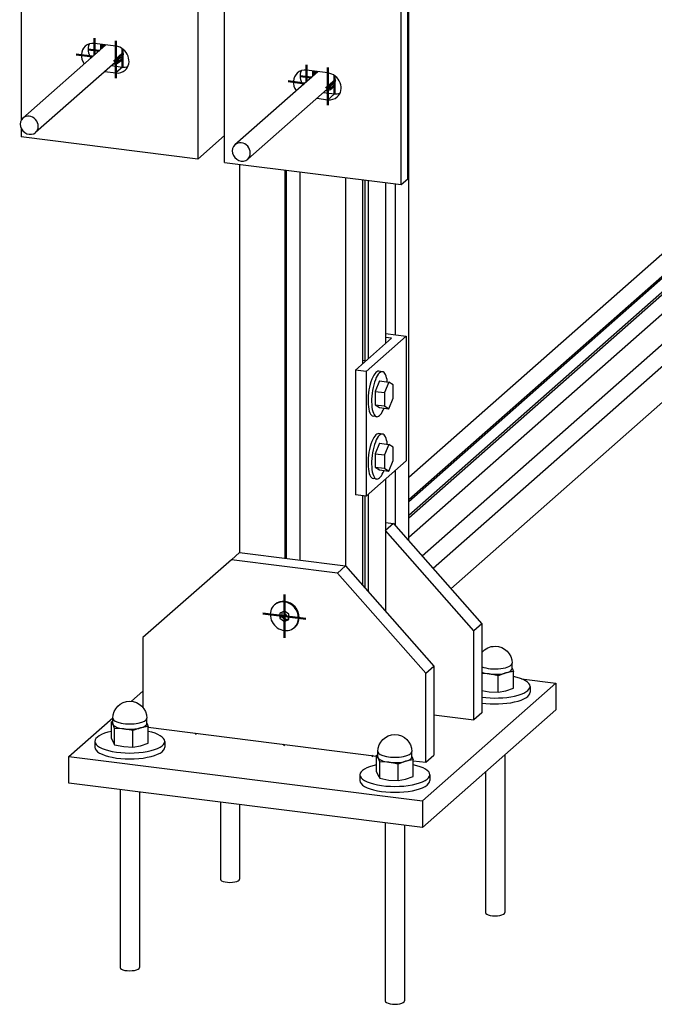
# Model space of a CAD drawing. Header units: millimetres. Extents: x 4464 to 5058, y 2900 to 3320.
# Tile 73 of 110: x 4757 to 4765, y 3208 to 3221. Entities that reach past the tile are written whole.
import ezdxf

# ---------------------------------------------------------------- set-up
doc = ezdxf.new("R2010")
doc.units = ezdxf.units.MM
doc.linetypes.add('STRICHPUNKT2', pattern=[18.5, 10, -4, 0.5, -4])
doc.layers.get('0').update_dxf_attribs({"linetype": 'CONTINUOUS'})
doc.layers.add('LE_ALL', color=7, linetype='CONTINUOUS', lineweight=50)
doc.layers.add('LE_RED', color=1, linetype='CONTINUOUS')

# ---------------------------------------------------------------- blocks, each defined once
blk = doc.blocks.new('Profiel 60x60_00033', base_point=(4761.52197289, 3245.79802056))
for p, q in [((4759.59935756, 3219.22652795), (4759.59935756, 3214.0866135)), ((4760.20153055, 3219.15066129), (4760.20153055, 3214.01074683)), ((4760.21920822, 3219.14843411), (4760.21920822, 3214.00851965)), ((4760.4003061, 3219.12561792), (4760.4003061, 3213.98570347)), ((4761.00247908, 3219.04975126), (4761.00247908, 3213.9098368)), ((4761.23007908, 3219.02107635), (4761.23007908, 3216.58612758)), ((4761.25843846, 3219.01750341), (4761.25843846, 3216.6111382)), ((4761.30520917, 3219.01161085), (4761.30520917, 3216.6523861)), ((4761.53280917, 3218.98293595), (4761.53280917, 3216.85311042)), ((4761.53280917, 3215.06177324), (4761.53280917, 3213.30849901)), ((4761.23007908, 3214.84044151), (4761.23007908, 3213.65176266)), ((4761.25843846, 3214.83686856), (4761.25843846, 3213.61960615)), ((4761.30520917, 3214.86104892), (4761.30520917, 3213.56657314))]:
    blk.add_line(p, q)
blk = doc.blocks.new('Profiel 60x60_00032')
blk.add_blockref('Profiel 60x60_00033', (4761.52197289, 3245.79802056))
blk = doc.blocks.new('Brede Strip 15x200_00036', base_point=(4762.02073575, 3210.44736296))
for p, q in [((4762.02073575, 3210.80091635), (4763.78850271, 3212.35994026)), ((4763.3326595, 3212.41737111), (4763.78850271, 3212.35994026)), ((4763.78850271, 3212.35994026), (4763.78850271, 3212.00638687)), ((4758.17071592, 3212.11956322), (4758.32402361, 3212.25476789)), ((4762.02073575, 3210.44736296), (4763.78850271, 3212.00638687)), ((4757.34366402, 3211.390172), (4762.02073575, 3210.80091635))]:
    blk.add_line(p, q)
blk.add_lwpolyline([(4762.02073575, 3210.80091635), (4762.02073575, 3210.44736296), (4757.34366402, 3211.03661861), (4757.34366402, 3211.390172), (4757.92436917, 3211.90230581)])
blk = doc.blocks.new('_00038', base_point=(4761.36412024, 3211.4003472))
at = {"layer": 'LE_ALL', "color": 1, "linetype": 'STRICHPUNKT2'}
for p, q in [((4759.02558437, 3211.69497502), (4759.01232612, 3211.68328234)), ((4760.1948523, 3211.54766111), (4760.18159405, 3211.53596843)), ((4761.36412024, 3211.4003472), (4761.35086198, 3211.38865452))]:
    blk.add_line(p, q, dxfattribs=at)
blk = doc.blocks.new('_00037')
blk.add_blockref('_00038', (4761.36412024, 3211.4003472))
blk = doc.blocks.new('Brede Strip 15x200_00035')
for name, p in [('Brede Strip 15x200_00036', (4762.02073575, 3210.44736296)), ('_00037', (0, 0))]:
    blk.add_blockref(name, p)
blk = doc.blocks.new('Carrosseriering M12 (ISO 7093 _ DIN 9021)_00043', base_point=(4757.68676886, 3211.51139303))
for p, q in [((4757.68676886, 3211.58917478), (4757.68676886, 3211.51139303)), ((4758.61176886, 3211.58917478), (4758.61176886, 3211.51139303))]:
    blk.add_line(p, q)
for centre, start_param, end_param in [((4758.14926886, 3211.58917478), 2.12405843, 3.14159265), ((4758.14926886, 3211.58917478), 6.28318531, 7.300719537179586), ((4758.14926886, 3211.58917478), 3.14159265, 6.28318531), ((4758.14926886, 3211.51139303), 3.14159265, 6.28318531)]:
    blk.add_ellipse(centre, major_axis=(0.4625, 0), ratio=0.33333333, start_param=start_param, end_param=end_param)
blk = doc.blocks.new('Carrosseriering M12 (ISO 7093 _ DIN 9021)_00042')
blk.add_blockref('Carrosseriering M12 (ISO 7093 _ DIN 9021)_00043', (4757.68676886, 3211.51139303))
blk = doc.blocks.new('Hoge dopmoer (DIN 1587)-M12_00045', base_point=(4758.37426886, 3211.83078659))
for p, q in [((4757.92722327, 3211.81276297), (4757.90624108, 3211.84670239)), ((4757.92426886, 3211.82487704), (4757.92426886, 3211.89558772)), ((4758.37426886, 3211.82487704), (4758.37426886, 3211.89558772)), ((4757.94820546, 3211.761237), (4757.92722327, 3211.81276297)), ((4757.94820546, 3211.54312129), (4757.94820546, 3211.761237)), ((4758.06971934, 3211.75472097), (4757.94820546, 3211.761237)), ((4758.19123323, 3211.73061838), (4758.06971934, 3211.75472097)), ((4758.29176493, 3211.76683504), (4758.19123323, 3211.73061838)), ((4758.19123323, 3211.51250267), (4758.19123323, 3211.73061838)), ((4757.90624108, 3211.62858668), (4757.92722327, 3211.57706071)), ((4757.92722327, 3211.57706071), (4757.94820546, 3211.54312129)), ((4757.94820546, 3211.54312129), (4758.06971934, 3211.5190187)), ((4758.06971934, 3211.5190187), (4758.19123323, 3211.51250267))]:
    blk.add_line(p, q)
blk.add_lwpolyline([(4757.92426886, 3211.89558772, -0.414213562), (4758.14926886, 3212.12058772, -0.414213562), (4758.37426886, 3211.89558772)], format="xyb")
for points in [[(4757.90624108, 3211.62858668), (4757.90624108, 3211.84670239), (4757.92426886, 3211.85435569)], [(4758.37426886, 3211.83078659), (4758.39229663, 3211.78546515), (4758.29176493, 3211.76683504)], [(4758.19123323, 3211.51250267), (4758.29176493, 3211.53113278), (4758.39229663, 3211.56734943), (4758.39229663, 3211.78546515)]]:
    blk.add_lwpolyline(points)
for centre, start_param, end_param in [((4758.14926886, 3211.89558772), 3.14159265, 6.28318531), ((4758.14926886, 3211.82487704), 3.14159265, 3.3038243), ((4758.14926886, 3211.82487704), 5.39821941, 6.28318531), ((4758.14926886, 3211.82487704), 3.3038243, 4.35102186), ((4758.14926886, 3211.82487704), 4.35102186, 5.39821941)]:
    blk.add_ellipse(centre, major_axis=(0.225, 0), ratio=0.33333333, start_param=start_param, end_param=end_param)
blk = doc.blocks.new('Hoge dopmoer (DIN 1587)-M12_00044')
blk.add_blockref('Hoge dopmoer (DIN 1587)-M12_00045', (4758.37426886, 3211.83078659))
blk = doc.blocks.new('Draadstang-M12x140_00047', base_point=(4758.27676886, 3210.91905845))
for p, q in [((4758.02176886, 3210.95118543), (4758.02176886, 3208.59575607)), ((4758.27676886, 3210.91905845), (4758.27676886, 3208.59575607))]:
    blk.add_line(p, q)
blk.add_ellipse((4758.14926886, 3208.59575607), major_axis=(0.1275, 0), ratio=0.33333333, start_param=3.14159265, end_param=6.28318531)
blk = doc.blocks.new('Draadstang-M12x140_00046')
blk.add_blockref('Draadstang-M12x140_00047', (4758.27676886, 3210.91905845))
blk = doc.blocks.new('Montage_00040')
for name in ['Hoge dopmoer (DIN 1587)-M12_00044', 'Carrosseriering M12 (ISO 7093 _ DIN 9021)_00042', 'Draadstang-M12x140_00046']:
    blk.add_blockref(name, (0, 0))
blk = doc.blocks.new('Carrosseriering M12 (ISO 7093 _ DIN 9021)_00051', base_point=(4762.80814312, 3212.09598131))
blk.add_line((4763.44539787, 3212.31650097), (4763.44539787, 3212.23871923))
for centre, start_param, end_param in [((4762.98289787, 3212.31650097), 6.28318531, 7.300719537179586), ((4762.98289787, 3212.31650097), 4.32491797, 6.28318531), ((4762.98289787, 3212.23871923), 4.32491797, 6.28318531)]:
    blk.add_ellipse(centre, major_axis=(0.4625, 0), ratio=0.33333333, start_param=start_param, end_param=end_param)
blk = doc.blocks.new('Carrosseriering M12 (ISO 7093 _ DIN 9021)_00050')
blk.add_blockref('Carrosseriering M12 (ISO 7093 _ DIN 9021)_00051', (4762.80814312, 3212.09598131))
blk = doc.blocks.new('Hoge dopmoer (DIN 1587)-M12_00053', base_point=(4763.20789787, 3212.55811279))
for p, q in [((4763.20789787, 3212.55220324), (4763.20789787, 3212.62291391)), ((4762.90334836, 3212.48204716), (4762.80814312, 3212.48849698)), ((4763.02486225, 3212.45794458), (4762.90334836, 3212.48204716)), ((4763.12539395, 3212.49416123), (4763.02486225, 3212.45794458)), ((4763.02486225, 3212.23982886), (4763.02486225, 3212.45794458)), ((4762.80814312, 3212.26388454), (4762.90334836, 3212.2463449)), ((4762.90334836, 3212.2463449), (4763.02486225, 3212.23982886))]:
    blk.add_line(p, q)
blk.add_lwpolyline([(4762.80814312, 3212.76463821, -0.226085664), (4762.98289787, 3212.84791391, -0.414213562), (4763.20789787, 3212.62291391)], format="xyb")
for points in [[(4763.02486225, 3212.23982886), (4763.12539395, 3212.25845897), (4763.22592565, 3212.29467563), (4763.22592565, 3212.51279134)], [(4763.20789787, 3212.55811279), (4763.22592565, 3212.51279134), (4763.12539395, 3212.49416123)]]:
    blk.add_lwpolyline(points)
for centre, start_param, end_param in [((4762.98289787, 3212.62291391), 3.82299877, 6.28318531), ((4762.98289787, 3212.55220324), 3.82299877, 4.35102186), ((4762.98289787, 3212.55220324), 4.35102186, 5.39821941), ((4762.98289787, 3212.55220324), 5.39821941, 6.28318531)]:
    blk.add_ellipse(centre, major_axis=(0.225, 0), ratio=0.33333333, start_param=start_param, end_param=end_param)
blk = doc.blocks.new('Hoge dopmoer (DIN 1587)-M12_00052')
blk.add_blockref('Hoge dopmoer (DIN 1587)-M12_00053', (4763.20789787, 3212.55811279))
blk = doc.blocks.new('Draadstang-M12x140_00055', base_point=(4763.11039787, 3211.40835462))
for p, q in [((4763.11039787, 3211.40835462), (4763.11039787, 3209.32308227)), ((4762.85539787, 3211.18346576), (4762.85539787, 3209.32308227))]:
    blk.add_line(p, q)
blk.add_ellipse((4762.98289787, 3209.32308227), major_axis=(0.1275, 0), ratio=0.33333333, start_param=3.14159265, end_param=6.28318531)
blk = doc.blocks.new('Draadstang-M12x140_00054')
blk.add_blockref('Draadstang-M12x140_00055', (4763.11039787, 3211.40835462))
blk = doc.blocks.new('Montage_00048')
for name in ['Hoge dopmoer (DIN 1587)-M12_00052', 'Carrosseriering M12 (ISO 7093 _ DIN 9021)_00050', 'Draadstang-M12x140_00054']:
    blk.add_blockref(name, (0, 0))
blk = doc.blocks.new('Draadstang-M12x140_00059', base_point=(4759.60259407, 3210.75202018))
for p, q in [((4759.34759407, 3210.78414716), (4759.34759407, 3209.76502401)), ((4759.60259407, 3210.75202018), (4759.60259407, 3209.76502401))]:
    blk.add_line(p, q)
blk.add_ellipse((4759.47509407, 3209.76502401), major_axis=(0.1275, 0), ratio=0.33333333, start_param=3.14159265, end_param=6.28318531)
blk = doc.blocks.new('Draadstang-M12x140_00058')
blk.add_blockref('Draadstang-M12x140_00059', (4759.60259407, 3210.75202018))
blk = doc.blocks.new('Montage_00056')
blk.add_blockref('Draadstang-M12x140_00058', (0, 0))
blk = doc.blocks.new('Carrosseriering M12 (ISO 7093 _ DIN 9021)_00063', base_point=(4761.19457266, 3211.0694513))
for p, q in [((4761.19457266, 3211.14723304), (4761.19457266, 3211.0694513)), ((4762.11957266, 3211.14723304), (4762.11957266, 3211.0694513))]:
    blk.add_line(p, q)
for centre, start_param, end_param in [((4761.65707266, 3211.14723304), 2.12405843, 3.14159265), ((4761.65707266, 3211.14723304), 6.28318531, 7.300719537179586), ((4761.65707266, 3211.14723304), 3.14159265, 6.28318531), ((4761.65707266, 3211.0694513), 3.14159265, 6.28318531)]:
    blk.add_ellipse(centre, major_axis=(0.4625, 0), ratio=0.33333333, start_param=start_param, end_param=end_param)
blk = doc.blocks.new('Carrosseriering M12 (ISO 7093 _ DIN 9021)_00062')
blk.add_blockref('Carrosseriering M12 (ISO 7093 _ DIN 9021)_00063', (4761.19457266, 3211.0694513))
blk = doc.blocks.new('Hoge dopmoer (DIN 1587)-M12_00065', base_point=(4761.88207266, 3211.38884485))
for p, q in [((4761.43207266, 3211.3829353), (4761.43207266, 3211.45364598)), ((4761.88207266, 3211.3829353), (4761.88207266, 3211.45364598)), ((4761.43502707, 3211.37082123), (4761.41404488, 3211.40476065)), ((4761.45600926, 3211.31929526), (4761.43502707, 3211.37082123)), ((4761.45600926, 3211.10117955), (4761.45600926, 3211.31929526)), ((4761.57752314, 3211.31277923), (4761.45600926, 3211.31929526)), ((4761.69903703, 3211.28867664), (4761.57752314, 3211.31277923)), ((4761.79956873, 3211.3248933), (4761.69903703, 3211.28867664)), ((4761.41404488, 3211.18664494), (4761.43502707, 3211.13511897)), ((4761.69903703, 3211.07056093), (4761.69903703, 3211.28867664)), ((4761.43502707, 3211.13511897), (4761.45600926, 3211.10117955)), ((4761.45600926, 3211.10117955), (4761.57752314, 3211.07707697)), ((4761.57752314, 3211.07707697), (4761.69903703, 3211.07056093))]:
    blk.add_line(p, q)
blk.add_lwpolyline([(4761.43207266, 3211.45364598, -0.414213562), (4761.65707266, 3211.67864598, -0.414213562), (4761.88207266, 3211.45364598)], format="xyb")
for points in [[(4761.41404488, 3211.18664494), (4761.41404488, 3211.40476065), (4761.43207266, 3211.41241395)], [(4761.69903703, 3211.07056093), (4761.79956873, 3211.08919104), (4761.90010043, 3211.12540769), (4761.90010043, 3211.34352341)], [(4761.88207266, 3211.38884485), (4761.90010043, 3211.34352341), (4761.79956873, 3211.3248933)]]:
    blk.add_lwpolyline(points)
for centre, start_param, end_param in [((4761.65707266, 3211.45364598), 3.14159265, 6.28318531), ((4761.65707266, 3211.3829353), 3.14159265, 3.3038243), ((4761.65707266, 3211.3829353), 3.3038243, 4.35102186), ((4761.65707266, 3211.3829353), 4.35102186, 5.39821941), ((4761.65707266, 3211.3829353), 5.39821941, 6.28318531)]:
    blk.add_ellipse(centre, major_axis=(0.225, 0), ratio=0.33333333, start_param=start_param, end_param=end_param)
blk = doc.blocks.new('Hoge dopmoer (DIN 1587)-M12_00064')
blk.add_blockref('Hoge dopmoer (DIN 1587)-M12_00065', (4761.88207266, 3211.38884485))
blk = doc.blocks.new('Draadstang-M12x140_00067', base_point=(4761.78457266, 3210.47711671))
for p, q in [((4761.52957266, 3210.50924369), (4761.52957266, 3208.15381433)), ((4761.78457266, 3210.47711671), (4761.78457266, 3208.15381433))]:
    blk.add_line(p, q)
blk.add_ellipse((4761.65707266, 3208.15381433), major_axis=(0.1275, 0), ratio=0.33333333, start_param=3.14159265, end_param=6.28318531)
blk = doc.blocks.new('Draadstang-M12x140_00066')
blk.add_blockref('Draadstang-M12x140_00067', (4761.78457266, 3210.47711671))
blk = doc.blocks.new('Montage_00060')
for name in ['Hoge dopmoer (DIN 1587)-M12_00064', 'Carrosseriering M12 (ISO 7093 _ DIN 9021)_00062', 'Draadstang-M12x140_00066']:
    blk.add_blockref(name, (0, 0))
blk = doc.blocks.new('Montage voetplaat_00039')
for name in ['Montage_00048', 'Montage_00040', 'Montage_00060', 'Montage_00056']:
    blk.add_blockref(name, (0, 0))
blk = doc.blocks.new('Voetplaat + montage_00034')
for name in ['Montage voetplaat_00039', 'Brede Strip 15x200_00035']:
    blk.add_blockref(name, (0, 0))
blk = doc.blocks.new('Plaatwerk D_ 12_00079', base_point=(4762.17174701, 3211.94002277))
for p, q in [((4761.63887519, 3214.47108541), (4761.53280917, 3214.37754397)), ((4762.80814312, 3213.14526019), (4762.7020771, 3213.05171876))]:
    blk.add_line(p, q)
for points in [[(4761.53280917, 3214.48444847), (4761.63887519, 3214.47108541), (4762.80814312, 3213.14526019), (4762.80814312, 3211.96674889), (4762.7020771, 3211.87320746)], [(4762.17174701, 3211.94002277), (4762.7020771, 3211.87320746), (4762.7020771, 3213.05171876), (4761.53280917, 3214.37754397)]]:
    blk.add_lwpolyline(points)
blk = doc.blocks.new('Plaatwerk D_ 12_00078')
blk.add_blockref('Plaatwerk D_ 12_00079', (4762.17174701, 3211.94002277))
blk = doc.blocks.new('Plaatwerk D_ 12_00081', base_point=(4760.0439618, 3213.41581114))
for p, q in [((4759.49329154, 3213.99307206), (4759.59935756, 3214.0866135)), ((4759.59935756, 3214.0866135), (4761.00247908, 3213.9098368)), ((4760.89641306, 3213.81629537), (4761.00247908, 3213.9098368)), ((4761.00247908, 3213.9098368), (4762.17174701, 3212.58401159)), ((4762.065681, 3212.49047015), (4762.17174701, 3212.58401159)), ((4762.17174701, 3212.58401159), (4762.17174701, 3211.40550028)), ((4758.39229663, 3211.77476178), (4761.41404488, 3211.39405728)), ((4761.90010043, 3211.33282004), (4762.065681, 3211.31195885)), ((4762.065681, 3211.31195885), (4762.17174701, 3211.40550028))]:
    blk.add_line(p, q)
blk.add_lwpolyline([(4762.065681, 3211.31195885), (4762.065681, 3212.49047015), (4760.89641306, 3213.81629537), (4759.49329154, 3213.99307206), (4758.32402361, 3212.96187467), (4758.32402361, 3212.03731202)])
blk.add_ellipse((4760.1948523, 3213.24471738), major_axis=(0.1508905, -0.17109375), ratio=0.8819171, start_param=0, end_param=6.28318531)
blk = doc.blocks.new('_00083', base_point=(4760.1683358, 3213.22133203))
at = {"layer": 'LE_ALL', "color": 1, "linetype": 'STRICHPUNKT2'}
for p, q in [((4760.1948523, 3213.24471738), (4760.1948523, 3213.53050638)), ((4760.1948523, 3213.24471738), (4759.91130483, 3213.28044101)), ((4760.1683358, 3213.22133203), (4760.22136881, 3213.26810274)), ((4760.1948523, 3213.24471738), (4760.1948523, 3212.95892839)), ((4760.1948523, 3213.24471738), (4760.47839978, 3213.20899376))]:
    blk.add_line(p, q, dxfattribs=at)
blk = doc.blocks.new('_00082')
blk.add_blockref('_00083', (4760.1683358, 3213.22133203))
blk = doc.blocks.new('Plaatwerk D_ 12_00080')
for name, p in [('Plaatwerk D_ 12_00081', (4760.0439618, 3213.41581114)), ('_00082', (0, 0))]:
    blk.add_blockref(name, p)
blk = doc.blocks.new('Verzonken kopbout (DIN 7991_ISO 10642)-M8x20_00103', base_point=(4760.13638891, 3213.28610377))
for p, q in [((4760.07105002, 3213.4022007), (4760.06256474, 3213.39471739)), ((4760.22136881, 3213.20006136), (4760.1948523, 3213.176676)), ((4760.33562515, 3213.1022007), (4760.32713987, 3213.09471739))]:
    blk.add_line(p, q)
blk.add_lwpolyline([(4760.13638891, 3213.28610377), (4760.13638891, 3213.21806239), (4760.1948523, 3213.176676), (4760.2533157, 3213.203331), (4760.2533157, 3213.27137238), (4760.1948523, 3213.31275877)], close=True)
for points in [[(4760.16290541, 3213.29819334), (4760.16290541, 3213.24144775), (4760.13638891, 3213.21806239)], [(4760.16290541, 3213.24144775), (4760.22136881, 3213.20006136), (4760.2533157, 3213.21462679)]]:
    blk.add_lwpolyline(points)
for centre, start_param, end_param in [((4760.1948523, 3213.24471739), 3.14159265, 6.28318531), ((4760.1948523, 3213.24471739), 6.28318531, 9.424777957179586), ((4760.20333758, 3213.2522007), 0, 3.14159265)]:
    blk.add_ellipse(centre, major_axis=(0.13228757, -0.15), ratio=0.8819171, start_param=start_param, end_param=end_param)
blk = doc.blocks.new('Verzonken kopbout (DIN 7991_ISO 10642)-M8x20_00102')
blk.add_blockref('Verzonken kopbout (DIN 7991_ISO 10642)-M8x20_00103', (4760.13638891, 3213.28610377))
blk = doc.blocks.new('Montage baluster_00101')
blk.add_blockref('Verzonken kopbout (DIN 7991_ISO 10642)-M8x20_00102', (0, 0))
blk = doc.blocks.new('Schoren + montage_00077')
for name in ['Plaatwerk D_ 12_00078', 'Plaatwerk D_ 12_00080', 'Montage baluster_00101']:
    blk.add_blockref(name, (0, 0))
blk = doc.blocks.new('Hoeklijn 60x60x6_00145', base_point=(4761.27537213, 3216.48465094))
for p, q in [((4761.53280917, 3216.98673941), (4761.80570222, 3216.95235812)), ((4761.80570222, 3216.95235812), (4761.80570222, 3215.30244229)), ((4761.27537213, 3216.48465094), (4761.27537213, 3214.83473512)), ((4761.80570222, 3215.30244229), (4761.27537213, 3214.83473512)), ((4761.27537213, 3214.83473512), (4761.13505998, 3214.85241279))]:
    blk.add_line(p, q)
for points in [[(4761.80570222, 3216.95235812), (4761.27537213, 3216.48465094), (4761.13505998, 3216.50232861), (4761.13505998, 3214.85241279)], [(4761.13505998, 3216.50232861), (4761.61235706, 3216.92326507), (4761.53280917, 3216.93328716)]]:
    blk.add_lwpolyline(points)
blk = doc.blocks.new('Hoeklijn 60x60x6_00144')
blk.add_blockref('Hoeklijn 60x60x6_00145', (4761.27537213, 3216.48465094))
blk = doc.blocks.new('Carrosseriering M8 (ISO 7093 _ DIN 9021)_00148', base_point=(4761.44545628, 3215.66178932))
for p, q in [((4761.49222699, 3215.65589677), (4761.44545628, 3215.66178932)), ((4761.41722699, 3215.06060272), (4761.37045628, 3215.06649528))]:
    blk.add_line(p, q)
for centre, start_param, end_param in [((4761.40795628, 3215.3641423), 3.14159265, 6.283185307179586), ((4761.45472699, 3215.35824974), 3.14159265, 6.28318531), ((4761.45472699, 3215.35824974), 2.19575884, 3.14159265), ((4761.45472699, 3215.35824974), 0, 0.94583382)]:
    blk.add_ellipse(centre, major_axis=(-0.03749999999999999, -0.29764702), ratio=0.33333333, start_param=start_param, end_param=end_param)
blk = doc.blocks.new('Carrosseriering M8 (ISO 7093 _ DIN 9021)_00147')
blk.add_blockref('Carrosseriering M8 (ISO 7093 _ DIN 9021)_00148', (4761.44545628, 3215.66178932))
blk = doc.blocks.new('Zeskant tapbout-M8x18 (DIN 933)_00150', base_point=(4761.39727457, 3215.39603526))
for p, q in [((4761.45472699, 3215.53515734), (4761.5786694, 3215.51954206)), ((4761.5786694, 3215.51954206), (4761.52121697, 3215.38041999)), ((4761.39727457, 3215.39603526), (4761.52121697, 3215.38041999)), ((4761.39727457, 3215.21912767), (4761.45472699, 3215.18134215)), ((4761.45472699, 3215.18134215), (4761.5786694, 3215.16572688))]:
    blk.add_line(p, q)
for points in [[(4761.45472699, 3215.53515734), (4761.39727457, 3215.39603526), (4761.39727457, 3215.21912767), (4761.52121697, 3215.2035124)], [(4761.5786694, 3215.16572688), (4761.63612182, 3215.30484895), (4761.63612182, 3215.48175654), (4761.5786694, 3215.51954206)], [(4761.52121697, 3215.38041999), (4761.52121697, 3215.2035124), (4761.5786694, 3215.16572688)]]:
    blk.add_lwpolyline(points)
blk = doc.blocks.new('Zeskant tapbout-M8x18 (DIN 933)_00149')
blk.add_blockref('Zeskant tapbout-M8x18 (DIN 933)_00150', (4761.39727457, 3215.39603526))
blk = doc.blocks.new('Montage baluster_00146')
for name in ['Carrosseriering M8 (ISO 7093 _ DIN 9021)_00147', 'Zeskant tapbout-M8x18 (DIN 933)_00149']:
    blk.add_blockref(name, (0, 0))
blk = doc.blocks.new('1011 Moerblok M8_00153', base_point=(4761.23007908, 3216.63187933))
blk.add_line((4761.23007908, 3216.63187933), (4761.25843846, 3216.62830639))
blk = doc.blocks.new('1011 Moerblok M8_00152')
blk.add_blockref('1011 Moerblok M8_00153', (4761.23007908, 3216.63187933))
blk = doc.blocks.new('Carrosseriering M8 (ISO 7093 _ DIN 9021)_00155', base_point=(4761.44545628, 3216.48674723))
for p, q in [((4761.492227, 3216.48085468), (4761.44545628, 3216.48674723)), ((4761.417227, 3215.88556063), (4761.37045628, 3215.89145319))]:
    blk.add_line(p, q)
for centre, start_param, end_param in [((4761.40795628, 3216.18910021), 3.14159265, 6.28318531), ((4761.454727, 3216.18320766), 3.14159265, 6.283185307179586), ((4761.454727, 3216.18320766), 2.19575884, 3.14159265), ((4761.454727, 3216.18320766), 0, 0.94583382)]:
    blk.add_ellipse(centre, major_axis=(-0.03749999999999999, -0.29764702), ratio=0.33333333, start_param=start_param, end_param=end_param)
blk = doc.blocks.new('Carrosseriering M8 (ISO 7093 _ DIN 9021)_00154')
blk.add_blockref('Carrosseriering M8 (ISO 7093 _ DIN 9021)_00155', (4761.44545628, 3216.48674723))
blk = doc.blocks.new('Zeskant tapbout-M8x18 (DIN 933)_00157', base_point=(4761.39727457, 3216.22099317))
for p, q in [((4761.454727, 3216.36011525), (4761.5786694, 3216.34449997)), ((4761.5786694, 3216.34449997), (4761.52121697, 3216.2053779)), ((4761.39727457, 3216.22099317), (4761.52121697, 3216.2053779)), ((4761.39727457, 3216.04408558), (4761.454727, 3216.00630006)), ((4761.454727, 3216.00630006), (4761.5786694, 3215.99068479))]:
    blk.add_line(p, q)
for points in [[(4761.454727, 3216.36011525), (4761.39727457, 3216.22099317), (4761.39727457, 3216.04408558), (4761.52121697, 3216.02847031)], [(4761.5786694, 3215.99068479), (4761.63612182, 3216.12980686), (4761.63612182, 3216.30671445), (4761.5786694, 3216.34449997)], [(4761.52121697, 3216.2053779), (4761.52121697, 3216.02847031), (4761.5786694, 3215.99068479)]]:
    blk.add_lwpolyline(points)
blk = doc.blocks.new('Zeskant tapbout-M8x18 (DIN 933)_00156')
blk.add_blockref('Zeskant tapbout-M8x18 (DIN 933)_00157', (4761.39727457, 3216.22099317))
blk = doc.blocks.new('Montage baluster_00151')
for name in ['1011 Moerblok M8_00152', 'Carrosseriering M8 (ISO 7093 _ DIN 9021)_00154', 'Zeskant tapbout-M8x18 (DIN 933)_00156']:
    blk.add_blockref(name, (0, 0))
blk = doc.blocks.new('Bevestigingshoeklijn_00142')
for name in ['Hoeklijn 60x60x6_00144', 'Montage baluster_00151', 'Montage baluster_00146']:
    blk.add_blockref(name, (0, 0))
blk = doc.blocks.new('Losse delen_00116')
blk.add_blockref('Bevestigingshoeklijn_00142', (0, 0))
blk = doc.blocks.new('Eind koker_00031')
for name in ['Profiel 60x60_00032', 'Losse delen_00116', 'Schoren + montage_00077', 'Voetplaat + montage_00034']:
    blk.add_blockref(name, (0, 0))
blk = doc.blocks.new('PV-SCHERM PROFIEL 60X37_00471', base_point=(4773.42104135, 3223.32991357))
blk.add_line((4773.42104135, 3223.32991357), (4762.39889984, 3213.60929845))
for points in [[(4772.54462084, 3223.98280833), (4772.5095428, 3223.98722774), (4761.84216777, 3214.57948725)], [(4772.80168746, 3223.95042098), (4772.54462084, 3223.98280833), (4761.84216777, 3214.54413191)], [(4772.95194766, 3223.68224417), (4772.80168746, 3223.95042098), (4761.84216778, 3214.28503313)], [(4773.24426464, 3223.6454157), (4772.95194766, 3223.68224417), (4762.01888776, 3214.04019165)], [(4773.42104135, 3223.32991357), (4773.24426464, 3223.6454157), (4762.16504625, 3213.8744635)]]:
    blk.add_lwpolyline(points)
blk = doc.blocks.new('PV-SCHERM PROFIEL 60X37_00470')
blk.add_blockref('PV-SCHERM PROFIEL 60X37_00471', (4773.42104135, 3223.32991357))
blk = doc.blocks.new('PV-SCHERM PROFIEL 60X37_00475', base_point=(4761.06321713, 3245.90295881))
for p, q in [((4761.84216778, 3214.24057328), (4761.84216732, 3229.14842552)), ((4761.66539099, 3216.97003567), (4761.66539093, 3218.96623221)), ((4761.66539107, 3214.44101922), (4761.66539105, 3215.17869947))]:
    blk.add_line(p, q)
blk = doc.blocks.new('PV-SCHERM PROFIEL 60X37_00474')
blk.add_blockref('PV-SCHERM PROFIEL 60X37_00475', (4761.06321713, 3245.90295881))
blk = doc.blocks.new('GLASLAT T.B.V. PV-SCHERM_00482', base_point=(4761.84216776, 3214.79179296))
for p, q in [((4761.84216776, 3214.76350869), (4772.29448283, 3223.98158412)), ((4772.25940479, 3223.9506482), (4772.2594048, 3223.76662676))]:
    blk.add_line(p, q)
for points in [[(4761.84216775, 3215.08642077), (4772.00216585, 3224.04669686), (4772.29448283, 3224.00986839)], [(4761.84216776, 3214.79179296), (4772.29448283, 3224.00986839), (4772.29448283, 3223.98158412)]]:
    blk.add_lwpolyline(points)
blk = doc.blocks.new('GLASLAT T.B.V. PV-SCHERM_00481')
blk.add_blockref('GLASLAT T.B.V. PV-SCHERM_00482', (4761.84216776, 3214.79179296))
blk = doc.blocks.new('Glaslatten_00478')
blk.add_blockref('GLASLAT T.B.V. PV-SCHERM_00481', (0, 0))
blk = doc.blocks.new('Profielen_00469')
for name in ['Glaslatten_00478', 'PV-SCHERM PROFIEL 60X37_00474', 'PV-SCHERM PROFIEL 60X37_00470']:
    blk.add_blockref(name, (0, 0))
blk = doc.blocks.new('Privacyscherm 60-37_00427')
blk.add_blockref('Profielen_00469', (0, 0))
blk = doc.blocks.new('Hoeklijn 200x100x10_01759', base_point=(4760.62317628, 3220.09927352))
for p, q in [((4761.16993545, 3223.16741795), (4759.40216849, 3221.60839404)), ((4761.40378903, 3223.13795517), (4761.16993545, 3223.16741795)), ((4759.72441043, 3221.65688246), (4761.40378903, 3223.13795517)), ((4761.40378903, 3222.5437281), (4761.40378903, 3223.13795517)), ((4761.40378903, 3221.44530064), (4761.40378903, 3222.17016904)), ((4759.40216849, 3221.60839404), (4761.74070436, 3221.31376622)), ((4759.40216849, 3219.25137144), (4759.40216849, 3221.60839404)), ((4761.82909271, 3221.39171741), (4759.72441043, 3221.65688246)), ((4761.74070436, 3221.31376622), (4761.82909271, 3221.39171741)), ((4760.77021197, 3220.43430216), (4760.48958767, 3220.4696575)), ((4760.71156463, 3220.17722472), (4760.85860032, 3220.15869996)), ((4760.62317628, 3220.09927352), (4760.77021197, 3220.08074877)), ((4760.77021197, 3220.08074877), (4760.85860032, 3220.15869996))]:
    blk.add_line(p, q)
for points in [[(4761.74070436, 3218.95674361), (4761.82909271, 3219.03469481), (4761.82909271, 3221.39171741)], [(4759.40216849, 3219.25137144), (4761.74070436, 3218.95674361), (4761.74070436, 3221.31376622)]]:
    blk.add_lwpolyline(points)
for centre, major_axis, ratio, start_param, end_param in [((4761.31540068, 3221.88149267), (-0.0078125, -0.0620098), 0.33333333, 3.14159265, 6.283185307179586), ((4761.31540068, 3221.88149267), (-0.0078125, -0.0620098), 0.33333333, 0, 3.14159265), ((4760.48958767, 3220.2928808), (0.12401959, -0.140625), 0.8819170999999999, 3.14159265, 4.59782396), ((4760.48958767, 3220.2928808), (0.12401959, -0.140625), 0.8819170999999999, 2.35619449, 3.14159265), ((4760.57797602, 3220.370832), (0.12401959, -0.140625), 0.8819170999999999, 3.50594938, 4.59782396), ((4760.77021197, 3220.25752546), (0.12401959, -0.140625), 0.8819170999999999, 6.28318531, 8.639379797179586), ((4760.85860032, 3220.33547666), (0.12401959, -0.140625), 0.8819170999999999, 5.49778714, 5.91882858), ((4760.77021197, 3220.25752546), (0.12401959, -0.140625), 0.8819170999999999, 5.49778714, 6.283185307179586)]:
    blk.add_ellipse(centre, major_axis=major_axis, ratio=ratio, start_param=start_param, end_param=end_param)
blk = doc.blocks.new('_01761', base_point=(4760.86987434, 3220.3454194))
at = {"layer": 'LE_ALL', "color": 1, "linetype": 'STRICHPUNKT2'}
for p, q in [((4761.31540068, 3221.88149267), (4761.28225505, 3221.85226097)), ((4761.29473075, 3221.88409683), (4761.34463238, 3221.87780982)), ((4761.31540068, 3221.88149267), (4761.31540068, 3221.96988102)), ((4761.31540068, 3221.88149267), (4761.34854631, 3221.91072437)), ((4761.31540068, 3221.88149267), (4761.31540068, 3221.79310432)), ((4760.48958767, 3220.32145945), (4760.48958767, 3220.54036818)), ((4760.57797602, 3220.39941064), (4760.57797602, 3220.45852161)), ((4760.77021197, 3220.01003809), (4760.77021197, 3220.50501284)), ((4760.2440414, 3220.32381672), (4760.46123318, 3220.29645313)), ((4760.40258583, 3220.39292908), (4760.54962152, 3220.37440433)), ((4760.86987434, 3220.3454194), (4760.74369547, 3220.2341401)), ((4760.85860032, 3220.15869996), (4760.85860032, 3220.39907714))]:
    blk.add_line(p, q, dxfattribs=at)
blk = doc.blocks.new('_01760')
blk.add_blockref('_01761', (4760.86987434, 3220.3454194))
blk = doc.blocks.new('Hoeklijn 200x100x10_01758')
for name, p in [('Hoeklijn 200x100x10_01759', (4760.62317628, 3220.09927352)), ('_01760', (0, 0))]:
    blk.add_blockref(name, p)
blk = doc.blocks.new('Hoeklijn 200x100x10_01763', base_point=(4757.96396918, 3220.78785552))
for p, q in [((4758.90592312, 3221.76000216), (4760.18513922, 3222.88816472)), ((4756.71285249, 3221.94721601), (4756.80124084, 3222.02516721)), ((4756.80124084, 3222.02516721), (4758.90592312, 3221.76000216)), ((4759.05138836, 3221.65258819), (4756.71285249, 3221.94721601)), ((4756.71285249, 3221.94721601), (4756.71285249, 3219.81121423)), ((4757.96396918, 3220.78785552), (4757.68334488, 3220.82321086)), ((4757.81693348, 3220.45282688), (4757.96396918, 3220.43430213)), ((4757.90532183, 3220.53077808), (4758.05235753, 3220.51225332)), ((4758.05235753, 3220.51225332), (4757.96396918, 3220.43430213)), ((4756.71285249, 3219.70035498), (4756.71285249, 3219.59019341)), ((4759.05138836, 3219.29556558), (4756.71285249, 3219.59019341)), ((4759.40216849, 3219.60492458), (4759.05138836, 3219.29556558))]:
    blk.add_line(p, q)
blk.add_lwpolyline([(4760.18513922, 3222.65246246), (4759.05138836, 3221.65258819), (4759.05138836, 3219.29556558)])
for centre, start_param, end_param in [((4757.68334488, 3220.64643416), 2.35619449, 3.14159265), ((4757.77173322, 3220.72438536), 3.50594938, 4.59782396), ((4757.68334488, 3220.64643416), 3.14159265, 4.59782396), ((4757.96396918, 3220.61107882), 0, 2.35619449), ((4757.96396918, 3220.61107882), 5.49778714, 6.283185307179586), ((4758.05235753, 3220.68903002), 5.49778714, 5.91882858)]:
    blk.add_ellipse(centre, major_axis=(0.12401959, -0.140625), ratio=0.8819170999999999, start_param=start_param, end_param=end_param)
blk = doc.blocks.new('_01765', base_point=(4758.06363154, 3220.69897276))
at = {"layer": 'LE_ALL', "color": 1, "linetype": 'STRICHPUNKT2'}
for p, q in [((4757.68334488, 3220.89392154), (4757.68334488, 3220.67501281)), ((4757.96396918, 3220.8585662), (4757.96396918, 3220.36359145)), ((4757.74337873, 3220.72795769), (4757.59634303, 3220.74648244)), ((4757.77173322, 3220.81207497), (4757.77173322, 3220.752964)), ((4758.06363154, 3220.69897276), (4757.93745268, 3220.58769346)), ((4758.05235753, 3220.7526305), (4758.05235753, 3220.51225332)), ((4757.65499038, 3220.65000649), (4757.43779861, 3220.67737008))]:
    blk.add_line(p, q, dxfattribs=at)
blk = doc.blocks.new('_01764')
blk.add_blockref('_01765', (4758.06363154, 3220.69897276))
blk = doc.blocks.new('Hoeklijn 200x100x10_01762')
for name, p in [('Hoeklijn 200x100x10_01763', (4757.96396918, 3220.78785552)), ('_01764', (0, 0))]:
    blk.add_blockref(name, p)
blk = doc.blocks.new('Carrosseriering M12 (ISO 7093 _ DIN 9021)_01781', base_point=(4758.01952902, 3220.58483269))
for centre, start_param, end_param in [((4757.91204538, 3220.70670769), 3.31760694, 3.81031346), ((4757.94121353, 3220.73243158), 3.53668344, 3.81031346), ((4757.91204538, 3220.70670769), 6.28318531, 7.508071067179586), ((4757.91204538, 3220.70670769), 5.6144645, 6.28318531), ((4757.94121353, 3220.73243158), 5.6144645, 6.14707899)]:
    blk.add_ellipse(centre, major_axis=(0.10748365, -0.121875), ratio=0.8819170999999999, start_param=start_param, end_param=end_param)
blk = doc.blocks.new('Carrosseriering M12 (ISO 7093 _ DIN 9021)_01780')
blk.add_blockref('Carrosseriering M12 (ISO 7093 _ DIN 9021)_01781', (4758.01952902, 3220.58483269))
blk = doc.blocks.new('Hoge dopmoer (DIN 1587)-M12_01783', base_point=(4757.97328175, 3220.5907131))
at = {"layer": 'LE_RED'}
for start_param, end_param in [(3.50214671, 3.69640369), (5.72837427, 6.283185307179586), (6.28318531, 6.432010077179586)]:
    blk.add_ellipse((4757.94121353, 3220.73243158), major_axis=(0.09921567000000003, -0.1125), ratio=0.8819171, start_param=start_param, end_param=end_param, dxfattribs=at)
blk = doc.blocks.new('GEWINDE_01785', base_point=(4757.97328175, 3220.5907131))
blk.add_ellipse((4757.94580632, 3220.73648205), major_axis=(0.08433332, -0.095625), ratio=0.8819171, start_param=0, end_param=0.61831975)
at = {"layer": 'LE_RED'}
for start_param, end_param in [(3.50214671, 3.69640369), (5.72837427, 6.283185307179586), (6.28318531, 6.432010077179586)]:
    blk.add_ellipse((4757.94121353, 3220.73243158), major_axis=(0.09921567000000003, -0.1125), ratio=0.8819171, start_param=start_param, end_param=end_param, dxfattribs=at)
blk = doc.blocks.new('GEWINDE_01784')
blk.add_blockref('GEWINDE_01785', (4757.97328175, 3220.5907131))
blk = doc.blocks.new('Hoge dopmoer (DIN 1587)-M12_01782')
for name, p in [('Hoge dopmoer (DIN 1587)-M12_01783', (4757.97328175, 3220.5907131)), ('GEWINDE_01784', (0, 0))]:
    blk.add_blockref(name, p)
blk = doc.blocks.new('Draadstang-M12x140_01787', base_point=(4756.73434819, 3219.8380764))
for p, q in [((4757.83038057, 3220.8046861), (4756.73434819, 3219.8380764)), ((4758.03013965, 3220.64085705), (4756.90301484, 3219.6468264))]:
    blk.add_line(p, q)
for start_param, end_param in [(3.14159265, 6.283185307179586), (6.28318531, 9.424777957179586)]:
    blk.add_ellipse((4756.81868152, 3219.7424514), major_axis=(0.08433332, -0.095625), ratio=0.8819171, start_param=start_param, end_param=end_param)
blk = doc.blocks.new('Draadstang-M12x140_01786')
blk.add_blockref('Draadstang-M12x140_01787', (4756.73434819, 3219.8380764))
blk = doc.blocks.new('Montage baluster_01778')
for name in ['Draadstang-M12x140_01786', 'Carrosseriering M12 (ISO 7093 _ DIN 9021)_01780', 'Hoge dopmoer (DIN 1587)-M12_01782']:
    blk.add_blockref(name, (0, 0))
blk = doc.blocks.new('Carrosseriering M12 (ISO 7093 _ DIN 9021)_01791', base_point=(4760.82577182, 3220.23127933))
for centre, start_param, end_param in [((4760.71828817, 3220.35315433), 3.31760694, 3.81031346), ((4760.74745632, 3220.37887822), 3.53668344, 3.81031346), ((4760.71828817, 3220.35315433), 6.28318531, 7.508071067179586), ((4760.71828817, 3220.35315433), 5.6144645, 6.28318531), ((4760.74745632, 3220.37887822), 5.6144645, 6.14707899)]:
    blk.add_ellipse(centre, major_axis=(0.10748365, -0.121875), ratio=0.8819170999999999, start_param=start_param, end_param=end_param)
blk = doc.blocks.new('Carrosseriering M12 (ISO 7093 _ DIN 9021)_01790')
blk.add_blockref('Carrosseriering M12 (ISO 7093 _ DIN 9021)_01791', (4760.82577182, 3220.23127933))
blk = doc.blocks.new('Hoge dopmoer (DIN 1587)-M12_01793', base_point=(4760.77952455, 3220.23715974))
at = {"layer": 'LE_RED'}
for start_param, end_param in [(3.50214671, 3.69640369), (5.72837427, 6.283185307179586), (6.28318531, 6.432010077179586)]:
    blk.add_ellipse((4760.74745632, 3220.37887822), major_axis=(0.09921567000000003, -0.1125), ratio=0.8819171, start_param=start_param, end_param=end_param, dxfattribs=at)
blk = doc.blocks.new('GEWINDE_01795', base_point=(4760.77952455, 3220.23715974))
blk.add_ellipse((4760.75204912, 3220.38292869), major_axis=(0.08433332, -0.095625), ratio=0.8819171, start_param=0, end_param=0.61831975)
at = {"layer": 'LE_RED'}
for start_param, end_param in [(3.50214671, 3.69640369), (5.72837427, 6.283185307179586), (6.28318531, 6.432010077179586)]:
    blk.add_ellipse((4760.74745632, 3220.37887822), major_axis=(0.09921567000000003, -0.1125), ratio=0.8819171, start_param=start_param, end_param=end_param, dxfattribs=at)
blk = doc.blocks.new('GEWINDE_01794')
blk.add_blockref('GEWINDE_01795', (4760.77952455, 3220.23715974))
blk = doc.blocks.new('Hoge dopmoer (DIN 1587)-M12_01792')
for name, p in [('Hoge dopmoer (DIN 1587)-M12_01793', (4760.77952455, 3220.23715974)), ('GEWINDE_01794', (0, 0))]:
    blk.add_blockref(name, p)
blk = doc.blocks.new('Draadstang-M12x140_01797', base_point=(4759.54059099, 3219.48452304))
for p, q in [((4760.63662337, 3220.45113274), (4759.54059099, 3219.48452304)), ((4760.83638244, 3220.28730369), (4759.70925763, 3219.29327304))]:
    blk.add_line(p, q)
for start_param, end_param in [(0, 3.14159265), (3.14159265, 6.28318531)]:
    blk.add_ellipse((4759.62492431, 3219.38889804), major_axis=(0.08433332, -0.095625), ratio=0.8819171, start_param=start_param, end_param=end_param)
blk = doc.blocks.new('Draadstang-M12x140_01796')
blk.add_blockref('Draadstang-M12x140_01797', (4759.54059099, 3219.48452304))
blk = doc.blocks.new('Montage baluster_01788')
for name in ['Draadstang-M12x140_01796', 'Carrosseriering M12 (ISO 7093 _ DIN 9021)_01790', 'Hoge dopmoer (DIN 1587)-M12_01792']:
    blk.add_blockref(name, (0, 0))
blk = doc.blocks.new('Montage_01772')
for name in ['Montage baluster_01778', 'Montage baluster_01788']:
    blk.add_blockref(name, (0, 0))
blk = doc.blocks.new('Tussen baluster (eind)_01750')
for name in ['Montage_01772', 'Hoeklijn 200x100x10_01758', 'Hoeklijn 200x100x10_01762']:
    blk.add_blockref(name, (0, 0))
blk = doc.blocks.new('_A3D0205_00030')
for name in ['Privacyscherm 60-37_00427', 'Eind koker_00031', 'Tussen baluster (eind)_01750']:
    blk.add_blockref(name, (0, 0))
blk = doc.blocks.new('_ANS0205_00029')
blk.add_blockref('_A3D0205_00030', (0, 0))

msp = doc.modelspace()

# ---------------------------------------------------------------- block references
msp.add_blockref('_ANS0205_00029', (0, 0))

doc.saveas('drawing.dxf')
